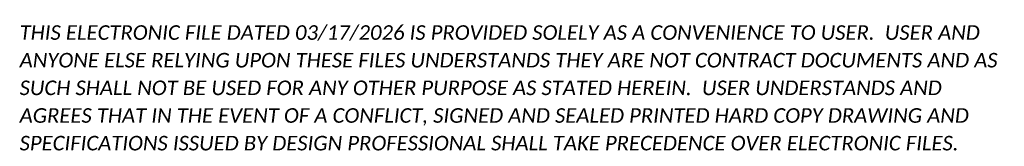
# Model space of a CAD drawing. Header units: feet. Extents: x 1368653 to 2278485, y 515475 to 1180851.
# Tile 13 of 13: x 2275101 to 2278485, y 523699 to 524134. Entities that reach past the tile are written whole.
import ezdxf

# ---------------------------------------------------------------- set-up
doc = ezdxf.new("R2010")
doc.units = ezdxf.units.FT
doc.header["$LTSCALE"] = 20
doc.header["$MEASUREMENT"] = 0
doc.layers.add('SC_Scratch15', color=7, linetype='Continuous', lineweight=15, plot=False)
doc.styles.add('P_Slanted - Normal Fixed Spacing', font='calibrii.ttf', dxfattribs={"height": 0.14})

# ---------------------------------------------------------------- blocks, each defined once
blk = doc.blocks.new('E-Submittal Disclaimer-Model')
at = {"layer": 'SC_Scratch15', "color": 40, "true_color": 0xffbf00, "insert": (0, 0), "char_height": 50, "width": 3403.363, "attachment_point": 7, "line_spacing_factor": 1.14, "style": 'P_Slanted - Normal Fixed Spacing'}
blk.add_mtext('THIS ELECTRONIC FILE DATED 03/17/2026 IS PROVIDED SOLELY AS A CONVENIENCE TO USER.  USER AND ANYONE ELSE RELYING UPON THESE FILES UNDERSTANDS THEY ARE NOT CONTRACT DOCUMENTS AND AS SUCH SHALL NOT BE USED FOR ANY OTHER PURPOSE AS STATED HEREIN.  USER UNDERSTANDS AND AGREES THAT IN THE EVENT OF A CONFLICT, SIGNED AND SEALED PRINTED HARD COPY DRAWING AND SPECIFICATIONS ISSUED BY DESIGN PROFESSIONAL SHALL TAKE PRECEDENCE OVER ELECTRONIC FILES.', dxfattribs=at)

msp = doc.modelspace()

# ---------------------------------------------------------------- block references
at = {"layer": 'SC_Scratch15'}
msp.add_blockref('E-Submittal Disclaimer-Model', (2275100.49, 523684.7), dxfattribs=at)

doc.saveas('drawing.dxf')
